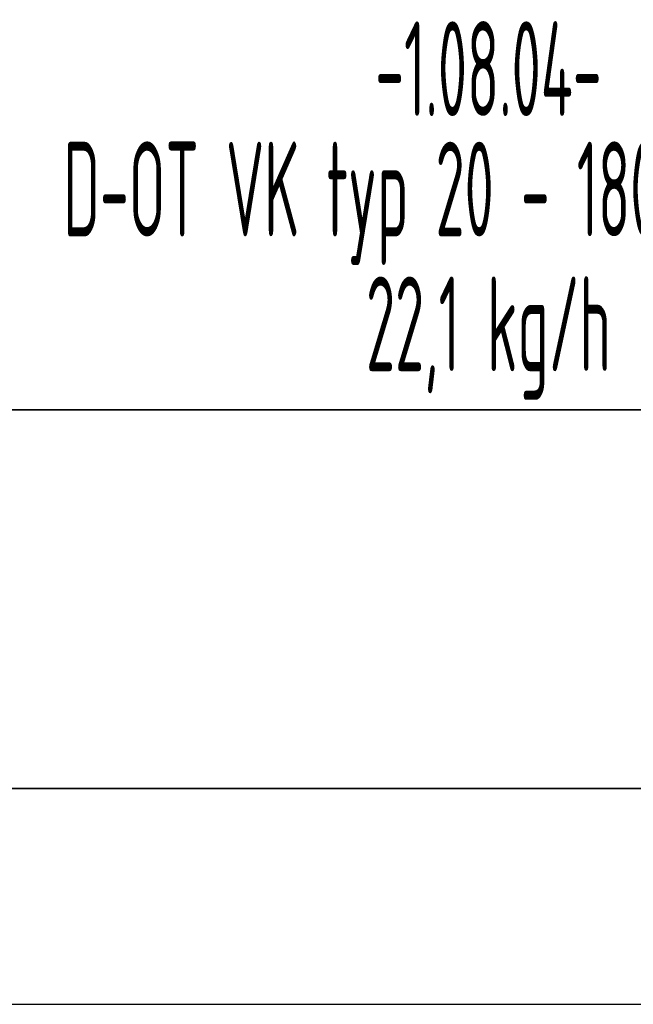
# Model space of a CAD drawing. Header units: millimetres. Extents: x 60394 to 199354, y 20895 to 166073.
# Tile 181 of 256: x 123560 to 124370, y 20895 to 22195. Entities that reach past the tile are written whole.
import ezdxf
from ezdxf.enums import TextEntityAlignment as Align

# ---------------------------------------------------------------- set-up
doc = ezdxf.new("R2010")
doc.units = ezdxf.units.MM
doc.layers.add('JS_VYT_POPIS - OBECNĚ', color=7, linetype='Continuous', lineweight=5)
doc.layers.add('UT_ZAŘÍZENÍ - OT', color=3, linetype='Continuous', lineweight=35)
doc.styles.add('VZT_POPIS', font='isocp.shx', dxfattribs={"width": 0.6, "height": 125})

msp = doc.modelspace()

# ---------------------------------------------------------------- linework, layer by layer
msp.add_line((64740.6, 20895.4), (199354.4, 20895.4))
at = {"layer": 'UT_ZAŘÍZENÍ - OT', "linetype": 'Continuous'}
for p, q in [((123302.5, 21680.2), (125102.5, 21680.2)), ((125102.5, 21180.2), (123302.5, 21180.2))]:
    msp.add_line(p, q, dxfattribs=at)

# ---------------------------------------------------------------- texts
at = {"layer": 'JS_VYT_POPIS - OBECNĚ', "style": 'VZT_POPIS', "width": 0.5}
for s, p in [('-1.08.04-', (124178.7, 22130.7)), ('D-OT VK typ 20 - 1800*500 mm', (124178.7, 21971.8)), ('22,1 kg/h', (124178.7, 21793.8))]:
    msp.add_text(s, height=125, dxfattribs=at).set_placement(p, align=Align.MIDDLE_CENTER)

doc.saveas('drawing.dxf')
